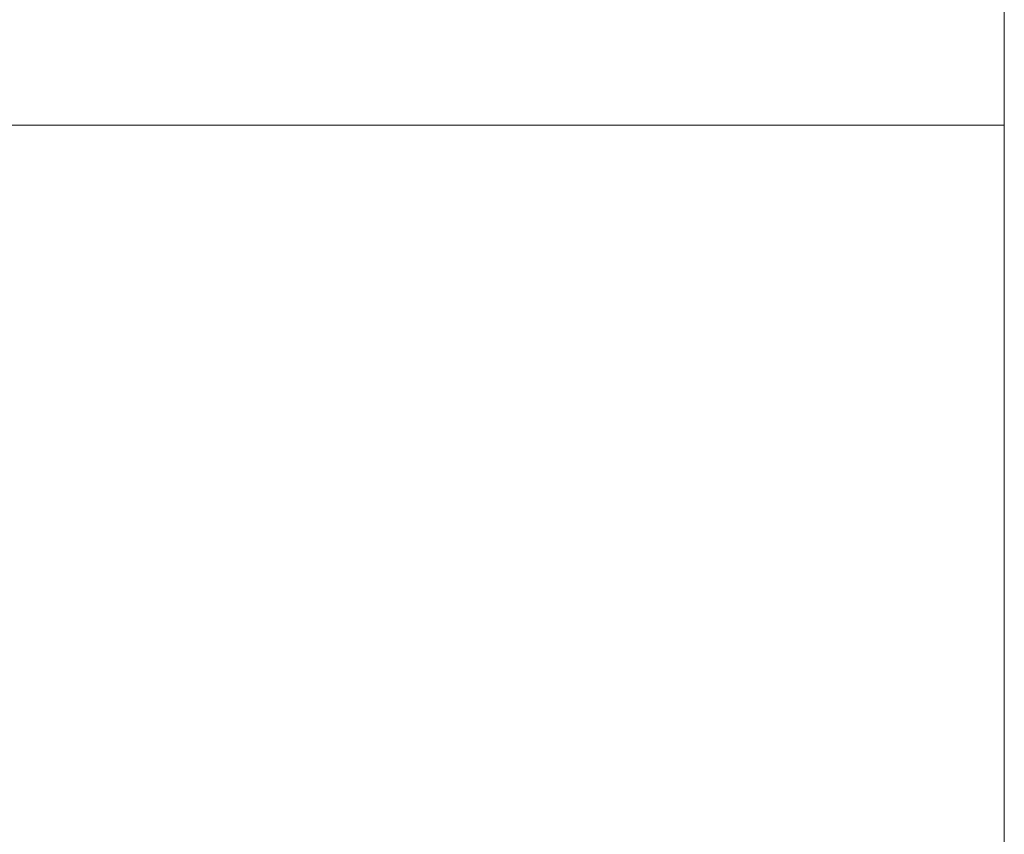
# Model space of a CAD drawing. Header units: centimetres. Extents: x -17.4 to 18.6, y -72.7 to -70.7.
# Tile 103 of 145: x 18.019 to 18.581, y -71.695 to -71.23. Entities that reach past the tile are written whole.
import ezdxf

# ---------------------------------------------------------------- set-up
doc = ezdxf.new("R2010")
doc.units = ezdxf.units.CM
doc.header["$LTSCALE"] = 2.54
doc.layers.add('Lucido design-1', color=7, linetype='Continuous')

# ---------------------------------------------------------------- blocks, each defined once
blk = doc.blocks.new('Gruppo-7-1')
at = {"color": 178, "linetype": 'Continuous', "lineweight": 9}
for points in [[(18.58108, -71.2196, 263.51734), (-17.41892, -71.2196, 263.51734), (-17.41892, -71.28996, 263.52512), (18.58108, -71.28996, 263.52512)], [(18.58108, -72.67005, 263.29769), (-17.41892, -72.67005, 263.29769), (-17.41892, -71.22005, 263.29769), (18.58108, -71.22005, 263.29769)], [(18.58108, -71.28996, 263.52512), (-17.41892, -71.28996, 263.52512), (-17.41892, -72.67005, 263.89273), (18.58108, -72.67005, 263.89273)]]:
    blk.add_3dface(points, dxfattribs=at)
for points, invisible_edges in [([(18.58108, -71.22005, 263.29769), (18.58108, -71.28996, 263.52512), (18.58108, -71.2196, 263.51734), (18.58108, -71.22005, 263.29769)], 13), ([(18.58108, -71.22005, 263.29769), (18.58108, -72.67005, 263.29769), (18.58108, -71.28996, 263.52512), (18.58108, -71.22005, 263.29769)], 14), ([(18.58108, -72.67005, 263.29769), (18.58108, -72.67005, 263.89273), (18.58108, -71.28996, 263.52512), (18.58108, -72.67005, 263.29769)], 12)]:
    blk.add_3dface(points, dxfattribs=dict(at, invisible_edges=invisible_edges))
blk = doc.blocks.new('Gruppo-8-1')
at = {"color": 1}
blk.add_blockref('Gruppo-7-1', (0, 0), dxfattribs=at)

msp = doc.modelspace()

# ---------------------------------------------------------------- block references
at = {"layer": 'Lucido design-1', "color": 1, "true_color": 0xff0000}
msp.add_blockref('Gruppo-8-1', (0, 0), dxfattribs=at)

doc.saveas('drawing.dxf')
